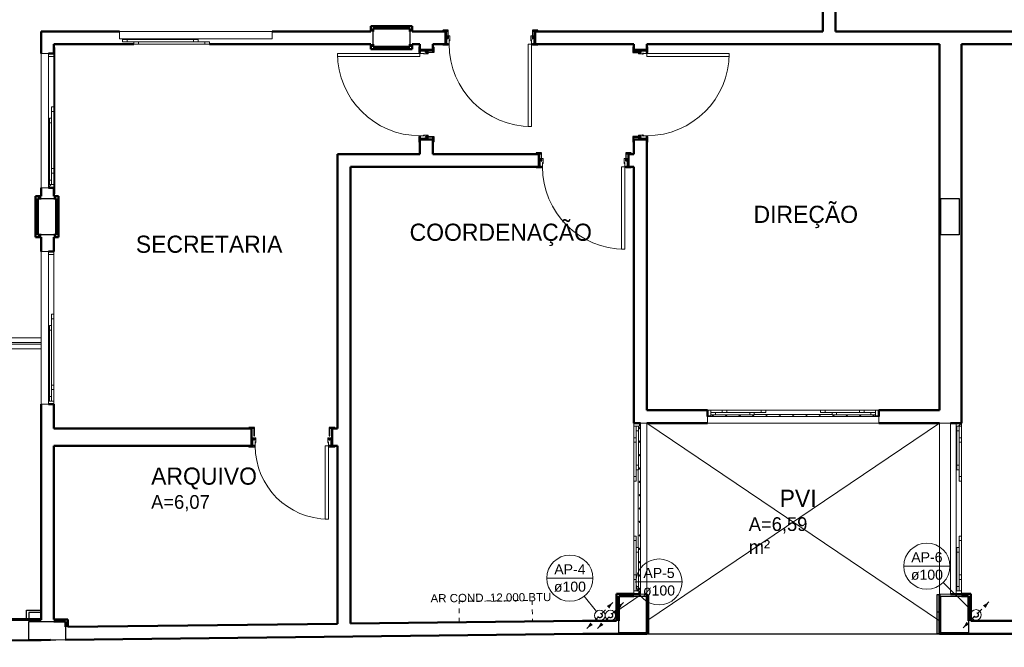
# Model space of a CAD drawing. Header units: millimetres. Extents: x 567 to 934, y -1 to 364.
# Tile 97 of 256: x 597 to 618, y 85 to 99. Entities that reach past the tile are written whole.
import ezdxf

# ---------------------------------------------------------------- set-up
doc = ezdxf.new("R2010")
doc.units = ezdxf.units.MM
doc.header["$MEASUREMENT"] = 0
for name, pattern in [('_Above Line', [0.004, 0.0024, -0.0016]), ('Dash', [0.00635, 0.003175, -0.003175]), ('JIS_02_1.2', [0.25, 0.125, -0.125]), ('NULL', [0]), ('Tracejado 2_5m', [0.004, 0.0025, -0.0015])]:
    doc.linetypes.add(name, pattern=pattern)
for name, color, linetype, lineweight in [('A-ANNO-NOTE', 7, 'Continuous', 13), ('A-AREA-IDEN', 7, 'Continuous', 9), ('A-DETL-THIN', 7, 'Continuous', 18), ('A-GENM', 7, 'Continuous', 13), ('A-GLAZ', 7, 'Continuous', 13), ('A-GLAZ-SILL', 7, 'Continuous', 13), ('A-WALL', 7, 'Continuous', 25), ('AP-Condutos', 14, 'JIS_02_1.2', 25), ('AP-Indicação coluna', 14, 'Continuous', 13), ('ARQ-ALV-REB', 7, 'Continuous', 18), ('ARQ-ESQUAD', 7, 'Continuous', 25), ('C-PROP-LINE', 7, 'Continuous', 25), ('Corrimão', 7, 'Continuous', 13), ('Q-SPCQ', 7, 'Continuous', 13), ('S-COLS', 7, 'Continuous', 13), ('Simbolos', 14, 'Continuous', 20)]:
    doc.layers.add(name, color=color, linetype=linetype, lineweight=lineweight)
doc.layers.add('A-AREA', color=7, linetype='Dash', lineweight=13, true_color=0xc0c0c0)
doc.styles.add('Arial', font='arial.ttf')
doc.styles.add('Arial_3', font='arial.ttf', dxfattribs={"height": 0.25})
doc.styles.add('Humnst777 BlkCn BT', font='txt', dxfattribs={"height": 0.15})
doc.styles.add('Humnst777 BlkCn BT_1', font='txt', dxfattribs={"height": 0.1875})

msp = doc.modelspace()

# ---------------------------------------------------------------- hatches: boundary and pattern name
at = {"layer": 'A-GLAZ'}
h = msp.add_hatch(dxfattribs=at)
h.set_pattern_fill('FP_24', color=8, scale=2, angle=90, style=0, pattern_type=2)
h.set_pattern_definition([(45, (577.2214, 84.86335), (-0.67352, 0.67352), []), (45, (577.4594, 84.86335), (2e-15, 1.34704), []), (45, (576.9814, 84.86335), (2e-15, 1.34704), [])])
h.paths.add_polyline_path([(597.351, 95.194), (597.351, 95.264), (597.231, 95.264), (597.231, 95.194), (597.301, 95.194)])
h.paths.add_polyline_path([(597.231, 98.064), (597.351, 98.064), (597.351, 98.134), (597.231, 98.134)])
h = msp.add_hatch(dxfattribs=at)
h.set_pattern_fill('FP_25', color=8, scale=2, angle=90, style=0, pattern_type=2)
h.set_pattern_definition([(45, (577.2214, 84.86335), (-0.67352, 0.67352), []), (45, (577.4594, 84.86335), (1e-15, 1.347038), []), (45, (576.9814, 84.86335), (1e-15, 1.347038), [])])
h.paths.add_polyline_path([(617.071, 86.314), (617.191, 86.314), (617.191, 86.384), (617.071, 86.384), (617.071, 86.323)])
h.paths.add_polyline_path([(617.071, 89.984), (617.191, 89.984), (617.191, 90.054), (617.071, 90.054), (617.071, 90.024)])
at = {"layer": 'AP-Condutos', "linetype": 'Continuous'}
for points in [[(609.567, 86.131), (609.437, 86.056), (609.492, 86.001)], [(609.798, 86.131), (609.668, 86.056), (609.723, 86.001)], [(617.791, 86.143), (617.661, 86.068), (617.716, 86.013)], [(609.001, 85.565), (609.131, 85.64), (609.076, 85.695)], [(609.233, 85.565), (609.363, 85.64), (609.308, 85.695)], [(617.226, 85.578), (617.355, 85.653), (617.301, 85.708)]]:
    msp.add_hatch(color=151, dxfattribs=at).paths.add_polyline_path(points)

# ---------------------------------------------------------------- linework, layer by layer
at = {"layer": 'A-AREA', "color": 8, "linetype": '_Above Line'}
msp.add_line((594.071, 91.775), (597.071, 91.775), dxfattribs=at)
at = {"layer": 'A-DETL-THIN', "color": 8}
for p, q in [((616.711, 85.73), (610.311, 90.054)), ((616.711, 90.054), (610.311, 85.73))]:
    msp.add_line(p, q, dxfattribs=at)
at = {"layer": 'A-GENM', "color": 8}
for p, q in [((614.361, 90.244), (612.661, 90.244)), ((610.121, 89.034), (610.121, 87.334))]:
    msp.add_line(p, q, dxfattribs=at)
for centre, start, end in [((611.756, 90.204), 360, 180), ((611.756, 90.204), 180, 226.188), ((611.756, 90.204), 313.812, 360), ((612.049, 90.204), 360, 180), ((612.049, 90.204), 180, 226.188), ((612.049, 90.204), 313.812, 360), ((612.341, 90.204), 360, 180), ((612.341, 90.204), 180, 226.188), ((612.341, 90.204), 313.812, 360), ((612.634, 90.204), 360, 180), ((612.634, 90.204), 180, 226.188), ((612.634, 90.204), 313.812, 360), ((612.926, 90.204), 360, 180), ((612.926, 90.204), 180, 226.188), ((612.926, 90.204), 313.812, 360), ((613.219, 90.204), 360, 180), ((613.219, 90.204), 180, 226.188), ((613.219, 90.204), 313.812, 360), ((613.511, 90.204), 360, 180), ((613.511, 90.204), 180, 226.188), ((613.511, 90.204), 313.812, 360), ((613.804, 90.204), 0, 180), ((613.804, 90.204), 180, 226.188), ((613.804, 90.204), 313.812, 360), ((614.096, 90.204), 0, 180), ((614.096, 90.204), 180, 226.188), ((614.096, 90.204), 313.812, 360), ((614.389, 90.204), 0, 180), ((614.389, 90.204), 180, 226.188), ((614.389, 90.204), 313.812, 360), ((614.681, 90.204), 0, 180), ((614.681, 90.204), 180, 226.188), ((614.681, 90.204), 313.812, 360), ((614.974, 90.204), 0, 180), ((614.974, 90.204), 180, 226.188), ((614.974, 90.204), 313.812, 360), ((615.266, 90.204), 0, 180), ((615.266, 90.204), 180, 226.188), ((615.266, 90.204), 313.812, 360), ((610.161, 89.939), 90, 270), ((610.161, 89.939), 43.812, 90), ((610.161, 89.939), 270, 316.188), ((610.161, 89.647), 90, 270), ((610.161, 89.647), 43.812, 90), ((610.161, 89.647), 270, 316.188), ((610.161, 89.354), 90, 270), ((610.161, 89.354), 43.812, 90), ((610.161, 89.354), 270, 316.188), ((610.161, 89.062), 90, 270), ((610.161, 89.062), 43.812, 90), ((610.161, 89.062), 270, 316.188), ((610.161, 88.769), 90, 270), ((610.161, 88.769), 43.812, 90), ((610.161, 88.769), 270, 316.188), ((610.161, 88.477), 90, 270), ((610.161, 88.477), 43.812, 90), ((610.161, 88.477), 270, 316.188), ((610.161, 88.184), 90, 270), ((610.161, 88.184), 43.812, 90), ((610.161, 88.184), 270, 316.188), ((610.161, 87.892), 90, 270), ((610.161, 87.892), 43.812, 90), ((610.161, 87.892), 270, 316.188), ((610.161, 87.599), 90, 270), ((610.161, 87.599), 43.812, 90), ((610.161, 87.599), 270, 316.188), ((610.161, 87.307), 90, 270), ((610.161, 87.307), 43.812, 90), ((610.161, 87.307), 270, 316.188), ((610.161, 87.014), 90, 270), ((610.161, 87.014), 43.812, 90), ((610.161, 87.014), 270, 316.188), ((610.161, 86.722), 90, 270), ((610.161, 86.722), 43.812, 90), ((610.161, 86.722), 270, 316.188), ((610.161, 86.429), 90, 270), ((610.161, 86.429), 43.812, 90), ((610.161, 86.429), 270, 316.188)]:
    msp.add_arc(centre, 0.015, start, end, dxfattribs=at)
at = {"layer": 'A-GLAZ', "color": 8}
for p, q in [((602.121, 98.614), (598.781, 98.614)), ((598.781, 98.614), (598.781, 98.454)), ((602.121, 98.454), (602.121, 98.614)), ((598.781, 98.454), (602.121, 98.454)), ((598.851, 98.384), (598.851, 98.434)), ((598.851, 98.434), (600.501, 98.434)), ((600.501, 98.384), (598.851, 98.384)), ((600.751, 98.384), (599.101, 98.384)), ((599.101, 98.384), (599.101, 98.334)), ((600.501, 98.434), (600.501, 98.384)), ((600.751, 98.334), (600.751, 98.384)), ((597.371, 98.264), (597.351, 98.264)), ((597.371, 98.064), (597.371, 98.264)), ((599.101, 98.334), (600.751, 98.334)), ((597.231, 98.134), (597.071, 98.134)), ((597.071, 98.134), (597.071, 95.194)), ((597.231, 95.194), (597.231, 98.134)), ((597.351, 98.134), (597.351, 98.064)), ((597.351, 98.064), (597.371, 98.064)), ((597.351, 96.964), (597.351, 98.064)), ((597.371, 98.064), (597.371, 95.264)), ((597.301, 96.964), (597.301, 95.514)), ((597.351, 96.964), (597.301, 96.964)), ((597.351, 95.514), (597.351, 96.964)), ((597.251, 96.714), (597.301, 96.714)), ((597.251, 95.264), (597.251, 96.714)), ((597.301, 96.714), (597.301, 95.264)), ((597.301, 95.514), (597.351, 95.514)), ((597.351, 95.264), (597.351, 95.514)), ((597.071, 95.194), (597.231, 95.194)), ((597.301, 95.264), (597.251, 95.264)), ((597.371, 95.264), (597.351, 95.264)), ((597.351, 95.264), (597.351, 95.194)), ((597.371, 95.064), (597.371, 95.264)), ((597.351, 95.064), (597.371, 95.064)), ((597.231, 93.804), (597.071, 93.804)), ((597.071, 93.804), (597.071, 90.464)), ((597.231, 90.464), (597.231, 93.804)), ((597.301, 92.434), (597.301, 90.784)), ((597.351, 92.434), (597.301, 92.434)), ((597.351, 90.784), (597.351, 92.434)), ((597.251, 92.184), (597.301, 92.184)), ((597.251, 90.534), (597.251, 92.184)), ((597.301, 92.184), (597.301, 90.534)), ((597.301, 90.784), (597.351, 90.784)), ((597.071, 90.464), (597.231, 90.464)), ((597.301, 90.534), (597.251, 90.534)), ((615.381, 90.194), (611.641, 90.194)), ((611.641, 90.194), (611.641, 90.054)), ((612.661, 90.284), (611.711, 90.284)), ((611.711, 90.284), (611.711, 90.234)), ((611.711, 90.234), (612.661, 90.234)), ((611.961, 90.334), (612.911, 90.334)), ((611.961, 90.284), (611.961, 90.334)), ((612.911, 90.284), (611.961, 90.284)), ((612.661, 90.234), (612.661, 90.284)), ((612.911, 90.334), (612.911, 90.284)), ((615.061, 90.334), (614.111, 90.334)), ((614.111, 90.334), (614.111, 90.284)), ((614.111, 90.284), (615.061, 90.284)), ((614.361, 90.284), (615.311, 90.284)), ((614.361, 90.234), (614.361, 90.284)), ((615.311, 90.234), (614.361, 90.234)), ((615.061, 90.284), (615.061, 90.334)), ((615.311, 90.284), (615.311, 90.234)), ((615.381, 90.054), (615.381, 90.194)), ((610.081, 89.984), (610.131, 89.984)), ((610.081, 89.034), (610.081, 89.984)), ((610.131, 89.984), (610.131, 89.034)), ((610.311, 90.054), (610.171, 90.054)), ((610.171, 90.054), (610.171, 86.314)), ((610.311, 86.314), (610.311, 90.054)), ((611.641, 90.054), (615.381, 90.054)), ((616.711, 90.054), (616.711, 86.314)), ((616.951, 90.054), (616.711, 90.054)), ((616.951, 86.314), (616.951, 90.054)), ((617.091, 89.984), (617.091, 89.034)), ((617.141, 89.984), (617.091, 89.984)), ((617.141, 89.034), (617.141, 89.984)), ((610.081, 89.734), (610.031, 89.734)), ((610.031, 89.734), (610.031, 88.784)), ((610.081, 88.784), (610.081, 89.734)), ((617.141, 89.734), (617.191, 89.734)), ((617.141, 88.784), (617.141, 89.734)), ((617.191, 89.734), (617.191, 88.784)), ((610.131, 89.034), (610.081, 89.034)), ((617.091, 89.034), (617.141, 89.034)), ((610.031, 88.784), (610.081, 88.784)), ((617.191, 88.784), (617.141, 88.784)), ((610.031, 87.584), (610.081, 87.584)), ((610.031, 86.634), (610.031, 87.584)), ((610.081, 87.584), (610.081, 86.634)), ((617.141, 87.584), (617.141, 86.634)), ((617.191, 87.584), (617.141, 87.584)), ((617.191, 86.634), (617.191, 87.584)), ((610.131, 87.334), (610.081, 87.334)), ((610.081, 87.334), (610.081, 86.384)), ((610.131, 86.384), (610.131, 87.334)), ((617.091, 87.334), (617.141, 87.334)), ((617.091, 86.384), (617.091, 87.334)), ((617.141, 87.334), (617.141, 86.384)), ((610.081, 86.634), (610.031, 86.634)), ((617.141, 86.634), (617.191, 86.634)), ((610.081, 86.384), (610.131, 86.384)), ((610.171, 86.314), (610.311, 86.314)), ((616.711, 86.314), (616.951, 86.314)), ((617.141, 86.384), (617.091, 86.384))]:
    msp.add_line(p, q, dxfattribs=at)
at = {"layer": 'A-GLAZ', "color": 8, "lineweight": 18}
for p, q in [((598.851, 98.384), (598.851, 98.434)), ((598.851, 98.434), (598.951, 98.434)), ((598.951, 98.384), (598.851, 98.384)), ((598.951, 98.434), (598.951, 98.384)), ((599.201, 98.384), (599.101, 98.384)), ((599.101, 98.384), (599.101, 98.334)), ((599.201, 98.334), (599.201, 98.384)), ((600.401, 98.384), (600.401, 98.434)), ((600.401, 98.434), (600.501, 98.434)), ((600.501, 98.384), (600.401, 98.384)), ((600.501, 98.434), (600.501, 98.384)), ((600.751, 98.384), (600.651, 98.384)), ((600.651, 98.384), (600.651, 98.334)), ((600.751, 98.334), (600.751, 98.384)), ((599.101, 98.334), (599.201, 98.334)), ((600.651, 98.334), (600.751, 98.334)), ((597.231, 98.064), (597.351, 98.064)), ((597.351, 98.064), (597.351, 98.134)), ((597.301, 96.964), (597.301, 96.864)), ((597.351, 96.964), (597.301, 96.964)), ((597.301, 96.864), (597.351, 96.864)), ((597.351, 96.864), (597.351, 96.964)), ((597.251, 96.714), (597.301, 96.714)), ((597.251, 96.614), (597.251, 96.714)), ((597.301, 96.714), (597.301, 96.614)), ((597.301, 96.614), (597.251, 96.614)), ((597.301, 95.614), (597.301, 95.514)), ((597.351, 95.614), (597.301, 95.614)), ((597.351, 95.514), (597.351, 95.614)), ((597.251, 95.364), (597.301, 95.364)), ((597.251, 95.264), (597.251, 95.364)), ((597.301, 95.514), (597.351, 95.514)), ((597.301, 95.364), (597.301, 95.264)), ((597.251, 95.264), (597.231, 95.264)), ((597.301, 95.264), (597.251, 95.264)), ((597.351, 95.264), (597.301, 95.264)), ((597.351, 95.194), (597.351, 95.264)), ((597.231, 93.734), (597.351, 93.734)), ((597.351, 93.734), (597.351, 93.804)), ((597.301, 92.434), (597.301, 92.334)), ((597.351, 92.434), (597.301, 92.434)), ((597.351, 92.334), (597.351, 92.434)), ((597.251, 92.184), (597.301, 92.184)), ((597.251, 92.084), (597.251, 92.184)), ((597.301, 92.334), (597.351, 92.334)), ((597.301, 92.184), (597.301, 92.084)), ((597.301, 92.084), (597.251, 92.084)), ((597.301, 90.884), (597.301, 90.784)), ((597.351, 90.884), (597.301, 90.884)), ((597.351, 90.784), (597.351, 90.884)), ((597.251, 90.634), (597.301, 90.634)), ((597.251, 90.534), (597.251, 90.634)), ((597.301, 90.784), (597.351, 90.784)), ((597.301, 90.634), (597.301, 90.534)), ((597.251, 90.534), (597.231, 90.534)), ((597.301, 90.534), (597.251, 90.534)), ((597.351, 90.534), (597.301, 90.534)), ((597.351, 90.464), (597.351, 90.534)), ((611.711, 90.334), (611.641, 90.334)), ((611.641, 90.214), (611.711, 90.214)), ((611.711, 90.284), (611.711, 90.334)), ((611.811, 90.284), (611.711, 90.284)), ((611.711, 90.284), (611.711, 90.234)), ((611.711, 90.234), (611.811, 90.234)), ((611.711, 90.214), (611.711, 90.234)), ((611.811, 90.234), (611.811, 90.284)), ((611.961, 90.334), (612.061, 90.334)), ((611.961, 90.284), (611.961, 90.334)), ((612.061, 90.284), (611.961, 90.284)), ((612.061, 90.334), (612.061, 90.284)), ((612.661, 90.284), (612.561, 90.284)), ((612.561, 90.284), (612.561, 90.234)), ((612.561, 90.234), (612.661, 90.234)), ((612.661, 90.234), (612.661, 90.284)), ((612.811, 90.334), (612.911, 90.334)), ((612.811, 90.284), (612.811, 90.334)), ((612.911, 90.284), (612.811, 90.284)), ((612.911, 90.334), (612.911, 90.284)), ((614.211, 90.334), (614.111, 90.334)), ((614.111, 90.334), (614.111, 90.284)), ((614.111, 90.284), (614.211, 90.284)), ((614.211, 90.284), (614.211, 90.334)), ((614.361, 90.284), (614.461, 90.284)), ((614.361, 90.234), (614.361, 90.284)), ((614.461, 90.234), (614.361, 90.234)), ((614.461, 90.284), (614.461, 90.234)), ((615.061, 90.334), (614.961, 90.334)), ((614.961, 90.334), (614.961, 90.284)), ((614.961, 90.284), (615.061, 90.284)), ((615.061, 90.284), (615.061, 90.334)), ((615.211, 90.284), (615.311, 90.284)), ((615.211, 90.234), (615.211, 90.284)), ((615.311, 90.234), (615.211, 90.234)), ((615.381, 90.334), (615.311, 90.334)), ((615.311, 90.334), (615.311, 90.284)), ((615.311, 90.284), (615.311, 90.234)), ((615.311, 90.234), (615.311, 90.214)), ((615.311, 90.214), (615.381, 90.214)), ((610.031, 90.054), (610.031, 89.984)), ((610.031, 89.984), (610.081, 89.984)), ((610.081, 89.984), (610.131, 89.984)), ((610.081, 89.884), (610.081, 89.984)), ((610.131, 89.984), (610.131, 89.884)), ((610.131, 89.984), (610.151, 89.984)), ((610.151, 89.984), (610.151, 90.054)), ((617.071, 90.054), (617.071, 89.984)), ((617.071, 89.984), (617.091, 89.984)), ((617.091, 89.984), (617.091, 89.884)), ((617.141, 89.984), (617.091, 89.984)), ((617.141, 89.884), (617.141, 89.984)), ((617.141, 89.984), (617.191, 89.984)), ((617.191, 89.984), (617.191, 90.054)), ((610.131, 89.884), (610.081, 89.884)), ((617.091, 89.884), (617.141, 89.884)), ((610.081, 89.734), (610.031, 89.734)), ((610.031, 89.734), (610.031, 89.634)), ((610.031, 89.634), (610.081, 89.634)), ((610.081, 89.634), (610.081, 89.734)), ((617.141, 89.734), (617.191, 89.734)), ((617.141, 89.634), (617.141, 89.734)), ((617.191, 89.634), (617.141, 89.634)), ((617.191, 89.734), (617.191, 89.634)), ((610.081, 89.134), (610.131, 89.134)), ((610.081, 89.034), (610.081, 89.134)), ((610.131, 89.134), (610.131, 89.034)), ((617.091, 89.134), (617.091, 89.034)), ((617.141, 89.134), (617.091, 89.134)), ((617.141, 89.034), (617.141, 89.134)), ((610.131, 89.034), (610.081, 89.034)), ((617.091, 89.034), (617.141, 89.034)), ((610.081, 88.884), (610.031, 88.884)), ((610.031, 88.884), (610.031, 88.784)), ((610.031, 88.784), (610.081, 88.784)), ((610.081, 88.784), (610.081, 88.884)), ((617.141, 88.884), (617.191, 88.884)), ((617.141, 88.784), (617.141, 88.884)), ((617.191, 88.784), (617.141, 88.784)), ((617.191, 88.884), (617.191, 88.784)), ((610.031, 87.584), (610.081, 87.584)), ((610.031, 87.484), (610.031, 87.584)), ((610.081, 87.484), (610.031, 87.484)), ((610.081, 87.584), (610.081, 87.484)), ((617.141, 87.584), (617.141, 87.484)), ((617.191, 87.584), (617.141, 87.584)), ((617.141, 87.484), (617.191, 87.484)), ((617.191, 87.484), (617.191, 87.584)), ((610.131, 87.334), (610.081, 87.334)), ((610.081, 87.334), (610.081, 87.234)), ((610.081, 87.234), (610.131, 87.234)), ((610.131, 87.234), (610.131, 87.334)), ((617.091, 87.334), (617.141, 87.334)), ((617.091, 87.234), (617.091, 87.334)), ((617.141, 87.234), (617.091, 87.234)), ((617.141, 87.334), (617.141, 87.234)), ((610.031, 86.734), (610.081, 86.734)), ((610.031, 86.634), (610.031, 86.734)), ((610.081, 86.634), (610.031, 86.634)), ((610.081, 86.734), (610.081, 86.634)), ((617.141, 86.734), (617.141, 86.634)), ((617.191, 86.734), (617.141, 86.734)), ((617.141, 86.634), (617.191, 86.634)), ((617.191, 86.634), (617.191, 86.734)), ((610.081, 86.384), (610.031, 86.384)), ((610.031, 86.384), (610.031, 86.323)), ((610.131, 86.484), (610.081, 86.484)), ((610.081, 86.484), (610.081, 86.384)), ((610.081, 86.384), (610.131, 86.384)), ((610.131, 86.384), (610.131, 86.484)), ((610.151, 86.384), (610.131, 86.384)), ((610.151, 86.314), (610.151, 86.384)), ((617.071, 86.384), (617.071, 86.314)), ((617.091, 86.384), (617.071, 86.384)), ((617.091, 86.484), (617.141, 86.484)), ((617.091, 86.384), (617.091, 86.484)), ((617.141, 86.384), (617.091, 86.384)), ((617.141, 86.484), (617.141, 86.384)), ((617.191, 86.384), (617.141, 86.384)), ((617.191, 86.323), (617.191, 86.384))]:
    msp.add_line(p, q, dxfattribs=at)
at = {"layer": 'A-GLAZ-SILL', "color": 8}
for p, q in [((597.351, 98.064), (597.351, 96.964)), ((597.351, 95.514), (597.351, 95.264)), ((597.351, 93.734), (597.351, 92.434)), ((597.351, 90.784), (597.351, 90.534)), ((611.711, 90.334), (611.961, 90.334)), ((612.911, 90.334), (614.111, 90.334)), ((615.061, 90.334), (615.311, 90.334)), ((610.031, 89.734), (610.031, 89.984)), ((617.071, 86.384), (617.071, 89.984)), ((617.191, 89.984), (617.191, 89.734)), ((610.031, 87.584), (610.031, 88.784)), ((617.191, 88.784), (617.191, 87.584)), ((610.031, 86.384), (610.031, 86.634)), ((617.191, 86.634), (617.191, 86.384))]:
    msp.add_line(p, q, dxfattribs=at)
at = {"layer": 'A-WALL', "color": 8, "lineweight": 50}
for p, q in [((614.159, 99.144), (614.159, 98.614)), ((614.439, 98.614), (614.439, 99.144)), ((597.071, 98.614), (597.071, 98.134)), ((598.781, 98.614), (597.071, 98.614)), ((604.28, 98.614), (602.121, 98.614)), ((604.28, 98.725), (604.28, 98.614)), ((605.18, 98.725), (604.28, 98.725)), ((604.33, 98.614), (604.33, 98.675)), ((604.33, 98.675), (605.13, 98.675)), ((605.13, 98.675), (605.13, 98.614)), ((605.18, 98.614), (605.18, 98.725)), ((605.852, 98.614), (605.18, 98.614)), ((605.911, 98.614), (605.854, 98.614)), ((605.911, 98.334), (605.911, 98.614)), ((607.928, 98.614), (607.871, 98.614)), ((607.871, 98.614), (607.871, 98.334)), ((614.159, 98.614), (607.93, 98.614)), ((627.411, 98.614), (614.439, 98.614)), ((597.351, 98.134), (597.351, 98.334)), ((597.351, 98.334), (599.101, 98.334)), ((600.751, 98.334), (604.28, 98.334)), ((604.28, 98.334), (604.28, 98.223)), ((604.28, 98.223), (605.18, 98.223)), ((604.33, 98.273), (604.33, 98.334)), ((605.13, 98.273), (604.33, 98.273)), ((605.13, 98.334), (605.13, 98.273)), ((605.18, 98.334), (605.351, 98.334)), ((605.18, 98.223), (605.18, 98.334)), ((605.351, 98.334), (605.351, 98.273)), ((605.351, 98.271), (605.351, 98.214)), ((605.351, 98.214), (605.631, 98.214)), ((605.631, 98.334), (605.852, 98.334)), ((605.631, 98.273), (605.631, 98.334)), ((605.631, 98.214), (605.631, 98.271)), ((605.854, 98.334), (605.911, 98.334)), ((607.871, 98.334), (607.928, 98.334)), ((607.93, 98.334), (610.031, 98.334)), ((610.031, 98.334), (610.031, 98.273)), ((610.031, 98.271), (610.031, 98.214)), ((610.031, 98.214), (610.311, 98.214)), ((610.311, 98.334), (616.711, 98.334)), ((610.311, 98.273), (610.311, 98.334)), ((610.311, 98.214), (610.311, 98.271)), ((616.711, 98.334), (616.711, 90.334)), ((617.191, 90.054), (617.191, 98.334)), ((617.191, 98.334), (627.411, 98.334)), ((597.231, 98.134), (597.351, 98.134)), ((605.631, 96.254), (605.351, 96.254)), ((605.351, 96.254), (605.351, 96.197)), ((605.631, 96.197), (605.631, 96.254)), ((610.031, 96.254), (610.031, 96.197)), ((610.311, 96.254), (610.031, 96.254)), ((610.311, 96.197), (610.311, 96.254)), ((605.351, 96.195), (605.351, 95.934)), ((605.631, 95.934), (605.631, 96.195)), ((610.031, 96.195), (610.031, 95.934)), ((610.311, 90.334), (610.311, 96.195)), ((605.351, 95.934), (603.551, 95.934)), ((603.551, 95.934), (603.551, 89.934)), ((607.892, 95.934), (605.631, 95.934)), ((607.951, 95.934), (607.894, 95.934)), ((607.951, 95.654), (607.951, 95.934)), ((609.968, 95.934), (609.911, 95.934)), ((609.911, 95.934), (609.911, 95.654)), ((610.031, 95.934), (609.97, 95.934)), ((603.831, 95.654), (607.892, 95.654)), ((603.831, 85.67), (603.831, 95.654)), ((607.894, 95.654), (607.951, 95.654)), ((609.911, 95.654), (609.968, 95.654)), ((609.97, 95.654), (610.031, 95.654)), ((610.031, 95.654), (610.031, 90.054)), ((597.071, 95.194), (597.071, 95.014)), ((597.351, 95.194), (597.231, 95.194)), ((597.351, 95.014), (597.351, 95.194)), ((596.948, 95.014), (596.948, 94.114)), ((597.071, 95.014), (596.948, 95.014)), ((596.998, 94.164), (596.998, 94.964)), ((596.998, 94.964), (597.071, 94.964)), ((597.448, 95.014), (597.351, 95.014)), ((597.351, 94.964), (597.398, 94.964)), ((597.398, 94.964), (597.398, 94.164)), ((597.448, 94.114), (597.448, 95.014)), ((596.948, 94.114), (597.071, 94.114)), ((597.071, 94.164), (596.998, 94.164)), ((597.071, 94.164), (597.071, 94.164)), ((597.071, 94.114), (597.071, 93.804)), ((597.351, 94.164), (597.351, 94.164)), ((597.398, 94.164), (597.351, 94.164)), ((597.351, 93.804), (597.351, 94.114)), ((597.351, 94.114), (597.448, 94.114)), ((597.231, 93.804), (597.351, 93.804)), ((597.071, 90.464), (597.071, 85.755)), ((597.351, 90.464), (597.231, 90.464)), ((597.351, 89.934), (597.351, 90.464)), ((611.641, 90.334), (610.311, 90.334)), ((611.641, 90.194), (611.641, 90.334)), ((616.711, 90.334), (615.381, 90.334)), ((615.381, 90.334), (615.381, 90.194)), ((610.031, 90.054), (610.171, 90.054)), ((610.311, 90.054), (611.641, 90.054)), ((615.381, 90.054), (616.711, 90.054)), ((616.951, 90.054), (617.191, 90.054)), ((601.612, 89.934), (597.351, 89.934)), ((601.671, 89.934), (601.614, 89.934)), ((601.671, 89.554), (601.671, 89.934)), ((603.488, 89.934), (603.431, 89.934)), ((603.431, 89.934), (603.431, 89.554)), ((603.551, 89.934), (603.49, 89.934)), ((597.351, 89.554), (601.612, 89.554)), ((597.351, 85.763), (597.351, 89.554)), ((601.614, 89.554), (601.671, 89.554)), ((603.431, 89.554), (603.488, 89.554)), ((603.49, 89.554), (603.551, 89.554)), ((603.551, 89.554), (603.551, 85.667)), ((609.652, 86.321), (609.652, 85.73)), ((610.031, 86.321), (609.652, 86.321)), ((610.031, 86.314), (610.031, 86.321)), ((610.171, 86.314), (610.031, 86.314)), ((610.311, 85.45), (610.311, 86.314)), ((616.711, 86.314), (616.711, 85.45)), ((617.191, 86.314), (616.951, 86.314)), ((617.392, 86.321), (617.191, 86.321)), ((617.191, 86.321), (617.191, 86.314)), ((617.392, 85.73), (617.392, 86.321)), ((609.702, 85.73), (609.702, 86.271)), ((609.702, 86.271), (610.031, 86.271)), ((617.191, 86.271), (617.342, 86.271)), ((617.342, 86.271), (617.342, 85.73)), ((597.071, 85.755), (577.21, 85.755)), ((597.654, 85.763), (597.351, 85.763)), ((597.351, 85.713), (597.604, 85.713)), ((597.604, 85.713), (597.604, 85.597)), ((597.654, 85.597), (597.654, 85.763)), ((603.551, 85.667), (597.654, 85.597)), ((608.909, 85.73), (603.831, 85.67)), ((609.652, 85.73), (608.909, 85.73)), ((629.192, 85.73), (617.392, 85.73)), ((597.604, 85.317), (608.91, 85.45)), ((608.91, 85.45), (610.311, 85.45)), ((616.711, 85.45), (639.732, 85.45)), ((597.071, 85.311), (583.661, 85.152)), ((597.071, 85.311), (597.274, 85.313))]:
    msp.add_line(p, q, dxfattribs=at)
at = {"layer": 'A-WALL', "color": 8}
for p, q in [((604.33, 98.334), (604.33, 98.614)), ((605.13, 98.614), (605.13, 98.334)), ((597.071, 94.964), (597.351, 94.964)), ((616.742, 94.165), (616.742, 94.965)), ((616.742, 94.965), (617.142, 94.965)), ((617.142, 94.965), (617.142, 94.165)), ((597.351, 94.164), (597.071, 94.164)), ((617.142, 94.165), (616.742, 94.165)), ((610.031, 86.271), (610.302, 86.271)), ((610.302, 86.271), (610.302, 85.471)), ((610.311, 86.301), (610.352, 86.301)), ((610.352, 85.45), (610.352, 86.301)), ((616.652, 86.301), (616.652, 85.45)), ((616.711, 86.301), (616.652, 86.301)), ((616.742, 85.471), (616.742, 86.271)), ((616.742, 86.271), (617.191, 86.271)), ((596.754, 85.787), (596.754, 85.963)), ((596.754, 85.963), (597.071, 85.963)), ((596.804, 85.913), (596.804, 85.788)), ((597.071, 85.913), (596.804, 85.913)), ((610.311, 85.93), (610.352, 85.93)), ((616.652, 85.93), (616.702, 85.93)), ((594.066, 85.755), (597.071, 85.791)), ((596.804, 85.313), (596.804, 85.713)), ((596.804, 85.713), (597.351, 85.713)), ((609.702, 85.471), (609.702, 85.73)), ((617.342, 85.73), (617.342, 85.471)), ((597.604, 85.597), (597.604, 85.317)), ((610.302, 85.471), (609.702, 85.471)), ((610.352, 85.45), (610.311, 85.45)), ((616.711, 85.45), (616.652, 85.45)), ((617.342, 85.471), (616.742, 85.471)), ((597.274, 85.313), (596.804, 85.313))]:
    msp.add_line(p, q, dxfattribs=at)
at = {"layer": 'AP-Condutos'}
for points in [[(609.32, 85.883), (609.567, 86.131)], [(609.551, 85.883), (609.798, 86.131)], [(617.544, 85.896), (617.791, 86.143)], [(609.249, 85.813), (609.001, 85.565)], [(609.48, 85.813), (609.233, 85.565)], [(617.473, 85.825), (617.226, 85.578)]]:
    msp.add_lwpolyline(points, dxfattribs=at)
for centre in [(609.284, 85.848), (609.284, 85.848), (609.515, 85.848), (609.515, 85.848), (617.508, 85.86), (617.508, 85.86)]:
    msp.add_circle(centre, 0.05, dxfattribs=at)
at = {"layer": 'AP-Indicação coluna'}
for p, q in [((615.93, 86.925), (616.938, 86.925)), ((608.126, 86.664), (609.134, 86.664)), ((610.074, 86.581), (611.083, 86.581)), ((616.792, 86.57), (617.426, 85.942)), ((608.945, 86.271), (609.212, 85.938)), ((610.163, 86.295), (609.61, 85.914))]:
    msp.add_line(p, q, dxfattribs=at)
for centre in [(616.434, 86.925), (616.434, 86.925), (608.63, 86.664), (608.63, 86.664), (610.578, 86.581), (610.578, 86.581)]:
    msp.add_circle(centre, 0.504, dxfattribs=at)
at = {"layer": 'ARQ-ALV-REB', "color": 8}
for p, q in [((605.911, 98.614), (605.931, 98.614)), ((605.931, 98.614), (605.931, 98.334)), ((607.851, 98.334), (607.851, 98.614)), ((607.851, 98.614), (607.871, 98.614)), ((605.931, 98.334), (605.911, 98.334)), ((607.871, 98.334), (607.851, 98.334)), ((594.071, 91.775), (597.071, 91.775))]:
    msp.add_line(p, q, dxfattribs=at)
at = {"layer": 'ARQ-ESQUAD', "color": 8}
for p, q in [((605.852, 98.634), (605.852, 98.614)), ((605.852, 98.614), (605.854, 98.614)), ((605.854, 98.614), (605.863, 98.62)), ((605.972, 98.638), (605.856, 98.638)), ((605.863, 98.62), (605.961, 98.62)), ((605.961, 98.62), (605.961, 98.454)), ((605.972, 98.454), (605.972, 98.638)), ((607.926, 98.638), (607.81, 98.638)), ((607.81, 98.638), (607.81, 98.454)), ((607.822, 98.454), (607.822, 98.62)), ((607.822, 98.62), (607.919, 98.62)), ((607.919, 98.62), (607.928, 98.614)), ((607.928, 98.614), (607.93, 98.614)), ((607.93, 98.614), (607.93, 98.634)), ((605.96, 98.462), (605.96, 98.514)), ((605.972, 98.462), (605.96, 98.462)), ((605.961, 98.454), (605.972, 98.454)), ((605.972, 98.514), (605.972, 98.462)), ((605.995, 98.419), (605.991, 98.419)), ((605.991, 98.419), (605.991, 98.412)), ((605.991, 98.419), (606.004, 98.419)), ((606, 98.427), (605.995, 98.427)), ((605.995, 98.427), (605.995, 98.419)), ((606, 98.419), (606, 98.427)), ((606.004, 98.419), (606, 98.419)), ((606.004, 98.412), (606.004, 98.419)), ((607.782, 98.419), (607.778, 98.419)), ((607.778, 98.419), (607.778, 98.412)), ((607.778, 98.419), (607.791, 98.419)), ((607.787, 98.427), (607.782, 98.427)), ((607.782, 98.427), (607.782, 98.419)), ((607.787, 98.419), (607.787, 98.427)), ((607.791, 98.419), (607.787, 98.419)), ((607.791, 98.412), (607.791, 98.419)), ((607.81, 98.462), (607.81, 98.514)), ((607.822, 98.462), (607.81, 98.462)), ((607.81, 98.454), (607.822, 98.454)), ((607.822, 98.514), (607.822, 98.462)), ((605.471, 98.165), (605.637, 98.165)), ((605.471, 98.153), (605.471, 98.165)), ((605.655, 98.153), (605.471, 98.153)), ((605.479, 98.165), (605.479, 98.153)), ((605.531, 98.165), (605.479, 98.165)), ((605.479, 98.153), (605.531, 98.153)), ((605.631, 98.271), (605.631, 98.273)), ((605.631, 98.273), (605.651, 98.273)), ((605.637, 98.262), (605.631, 98.271)), ((605.637, 98.165), (605.637, 98.262)), ((605.655, 98.269), (605.655, 98.153)), ((610.007, 98.269), (610.007, 98.153)), ((610.007, 98.153), (610.191, 98.153)), ((610.031, 98.273), (610.011, 98.273)), ((610.025, 98.262), (610.031, 98.271)), ((610.025, 98.165), (610.025, 98.262)), ((610.191, 98.165), (610.025, 98.165)), ((610.031, 98.271), (610.031, 98.273)), ((610.131, 98.165), (610.183, 98.165)), ((610.183, 98.153), (610.131, 98.153)), ((610.183, 98.165), (610.183, 98.153)), ((610.191, 98.153), (610.191, 98.165)), ((605.429, 98.134), (605.436, 98.134)), ((605.436, 98.121), (605.429, 98.121)), ((605.436, 98.134), (605.436, 98.13)), ((605.436, 98.121), (605.436, 98.134)), ((605.436, 98.13), (605.444, 98.13)), ((605.444, 98.125), (605.436, 98.125)), ((605.436, 98.125), (605.436, 98.121)), ((605.444, 98.13), (605.444, 98.125)), ((610.226, 98.13), (610.218, 98.13)), ((610.218, 98.13), (610.218, 98.125)), ((610.218, 98.125), (610.226, 98.125)), ((610.233, 98.134), (610.226, 98.134)), ((610.226, 98.134), (610.226, 98.13)), ((610.226, 98.121), (610.226, 98.134)), ((610.226, 98.125), (610.226, 98.121)), ((610.226, 98.121), (610.233, 98.121)), ((605.429, 96.347), (605.436, 96.347)), ((605.436, 96.334), (605.429, 96.334)), ((605.436, 96.347), (605.436, 96.343)), ((605.436, 96.334), (605.436, 96.347)), ((605.436, 96.343), (605.444, 96.343)), ((605.436, 96.338), (605.436, 96.334)), ((605.444, 96.338), (605.436, 96.338)), ((605.444, 96.343), (605.444, 96.338)), ((605.471, 96.315), (605.655, 96.315)), ((605.471, 96.304), (605.471, 96.315)), ((605.637, 96.304), (605.471, 96.304)), ((605.479, 96.315), (605.479, 96.303)), ((605.531, 96.315), (605.479, 96.315)), ((605.479, 96.303), (605.531, 96.303)), ((605.637, 96.206), (605.637, 96.304)), ((605.655, 96.315), (605.655, 96.199)), ((610.191, 96.315), (610.007, 96.315)), ((610.007, 96.315), (610.007, 96.199)), ((610.025, 96.206), (610.025, 96.304)), ((610.025, 96.304), (610.191, 96.304)), ((610.131, 96.315), (610.183, 96.315)), ((610.183, 96.303), (610.131, 96.303)), ((610.183, 96.315), (610.183, 96.303)), ((610.191, 96.304), (610.191, 96.315)), ((610.226, 96.343), (610.218, 96.343)), ((610.218, 96.343), (610.218, 96.338)), ((610.218, 96.338), (610.226, 96.338)), ((610.233, 96.347), (610.226, 96.347)), ((610.226, 96.347), (610.226, 96.343)), ((610.226, 96.334), (610.226, 96.347)), ((610.226, 96.338), (610.226, 96.334)), ((610.226, 96.334), (610.233, 96.334)), ((605.631, 96.197), (605.637, 96.206)), ((605.631, 96.195), (605.631, 96.197)), ((605.651, 96.195), (605.631, 96.195)), ((610.011, 96.195), (610.031, 96.195)), ((610.031, 96.197), (610.025, 96.206)), ((610.031, 96.195), (610.031, 96.197)), ((607.892, 95.954), (607.892, 95.934)), ((607.892, 95.934), (607.894, 95.934)), ((607.894, 95.934), (607.903, 95.94)), ((608.012, 95.958), (607.896, 95.958)), ((607.903, 95.94), (608.001, 95.94)), ((608, 95.782), (608, 95.834)), ((608.012, 95.782), (608, 95.782)), ((608.001, 95.94), (608.001, 95.774)), ((608.012, 95.774), (608.012, 95.958)), ((608.012, 95.834), (608.012, 95.782)), ((609.966, 95.958), (609.85, 95.958)), ((609.85, 95.958), (609.85, 95.774)), ((609.85, 95.782), (609.85, 95.834)), ((609.862, 95.782), (609.85, 95.782)), ((609.862, 95.774), (609.862, 95.94)), ((609.862, 95.94), (609.959, 95.94)), ((609.862, 95.834), (609.862, 95.782)), ((609.959, 95.94), (609.968, 95.934)), ((609.968, 95.934), (609.97, 95.934)), ((609.97, 95.934), (609.97, 95.954)), ((608.001, 95.774), (608.012, 95.774)), ((608.035, 95.739), (608.031, 95.739)), ((608.031, 95.739), (608.031, 95.732)), ((608.031, 95.739), (608.044, 95.739)), ((608.04, 95.747), (608.035, 95.747)), ((608.035, 95.747), (608.035, 95.739)), ((608.04, 95.739), (608.04, 95.747)), ((608.044, 95.739), (608.04, 95.739)), ((608.044, 95.732), (608.044, 95.739)), ((609.822, 95.739), (609.818, 95.739)), ((609.818, 95.739), (609.818, 95.732)), ((609.818, 95.739), (609.831, 95.739)), ((609.827, 95.747), (609.822, 95.747)), ((609.822, 95.747), (609.822, 95.739)), ((609.827, 95.739), (609.827, 95.747)), ((609.831, 95.739), (609.827, 95.739)), ((609.831, 95.732), (609.831, 95.739)), ((609.85, 95.774), (609.862, 95.774)), ((601.612, 89.954), (601.612, 89.934)), ((601.612, 89.934), (601.614, 89.934)), ((601.614, 89.934), (601.623, 89.94)), ((601.732, 89.958), (601.616, 89.958)), ((601.623, 89.94), (601.721, 89.94)), ((601.721, 89.94), (601.721, 89.774)), ((601.721, 89.774), (601.732, 89.774)), ((601.732, 89.774), (601.732, 89.958)), ((603.486, 89.958), (603.37, 89.958)), ((603.37, 89.958), (603.37, 89.774)), ((603.37, 89.774), (603.382, 89.774)), ((603.382, 89.774), (603.382, 89.94)), ((603.382, 89.94), (603.479, 89.94)), ((603.479, 89.94), (603.488, 89.934)), ((603.488, 89.934), (603.49, 89.934)), ((603.49, 89.934), (603.49, 89.954)), ((601.72, 89.682), (601.72, 89.734)), ((601.732, 89.682), (601.72, 89.682)), ((601.732, 89.734), (601.732, 89.682)), ((601.755, 89.639), (601.751, 89.639)), ((601.751, 89.639), (601.751, 89.632)), ((601.751, 89.639), (601.764, 89.639)), ((601.76, 89.647), (601.755, 89.647)), ((601.755, 89.647), (601.755, 89.639)), ((601.76, 89.639), (601.76, 89.647)), ((601.764, 89.639), (601.76, 89.639)), ((601.764, 89.632), (601.764, 89.639)), ((603.342, 89.639), (603.338, 89.639)), ((603.338, 89.639), (603.338, 89.632)), ((603.338, 89.639), (603.351, 89.639)), ((603.347, 89.647), (603.342, 89.647)), ((603.342, 89.647), (603.342, 89.639)), ((603.347, 89.639), (603.347, 89.647)), ((603.351, 89.639), (603.347, 89.639)), ((603.351, 89.632), (603.351, 89.639)), ((603.37, 89.682), (603.37, 89.734)), ((603.382, 89.682), (603.37, 89.682)), ((603.382, 89.734), (603.382, 89.682))]:
    msp.add_line(p, q, dxfattribs=at)
at = {"layer": 'ARQ-ESQUAD', "color": 8, "lineweight": 13}
for p, q in [((605.96, 98.514), (605.94, 98.514)), ((605.94, 98.514), (605.94, 98.334)), ((606.004, 98.514), (605.972, 98.514)), ((605.991, 98.334), (605.991, 98.419)), ((606.004, 98.419), (606.004, 98.514)), ((607.81, 98.514), (607.778, 98.514)), ((607.778, 98.514), (607.778, 98.419)), ((607.791, 98.419), (607.791, 98.334)), ((607.842, 98.514), (607.822, 98.514)), ((607.842, 98.334), (607.842, 98.514)), ((605.327, 98.153), (605.327, 98.269)), ((605.351, 98.153), (605.327, 98.153)), ((605.331, 98.273), (605.351, 98.273)), ((605.351, 98.271), (605.344, 98.262)), ((605.344, 98.262), (605.344, 98.171)), ((605.344, 98.171), (605.351, 98.171)), ((605.367, 98.171), (605.344, 98.171)), ((605.351, 98.273), (605.351, 98.271)), ((605.351, 98.185), (605.531, 98.185)), ((605.351, 98.171), (605.351, 98.185)), ((605.351, 98.134), (605.351, 98.153)), ((605.367, 98.153), (605.351, 98.153)), ((605.367, 98.153), (605.367, 98.171)), ((605.531, 98.185), (605.531, 98.165)), ((605.531, 98.153), (605.531, 98.121)), ((605.854, 98.334), (605.852, 98.334)), ((605.852, 98.334), (605.852, 98.314)), ((605.863, 98.327), (605.854, 98.334)), ((605.856, 98.31), (605.972, 98.31)), ((605.954, 98.327), (605.863, 98.327)), ((605.94, 98.334), (605.954, 98.334)), ((605.972, 98.35), (605.954, 98.35)), ((605.954, 98.35), (605.954, 98.327)), ((605.954, 98.334), (605.954, 98.327)), ((605.972, 98.35), (605.972, 98.334)), ((605.972, 98.31), (605.972, 98.334)), ((605.972, 98.334), (605.991, 98.334)), ((607.721, 98.334), (607.721, 96.534)), ((607.791, 98.334), (607.721, 98.334)), ((607.791, 96.534), (607.791, 98.334)), ((607.791, 98.334), (607.81, 98.334)), ((607.81, 98.35), (607.828, 98.35)), ((607.81, 98.35), (607.81, 98.334)), ((607.81, 98.334), (607.81, 98.31)), ((607.81, 98.31), (607.926, 98.31)), ((607.828, 98.35), (607.828, 98.327)), ((607.828, 98.327), (607.828, 98.334)), ((607.828, 98.334), (607.842, 98.334)), ((607.919, 98.327), (607.828, 98.327)), ((607.928, 98.334), (607.919, 98.327)), ((607.93, 98.334), (607.928, 98.334)), ((607.93, 98.314), (607.93, 98.334)), ((610.311, 98.185), (610.131, 98.185)), ((610.131, 98.185), (610.131, 98.165)), ((610.131, 98.153), (610.131, 98.121)), ((610.295, 98.153), (610.295, 98.171)), ((610.295, 98.171), (610.318, 98.171)), ((610.295, 98.153), (610.311, 98.153)), ((610.331, 98.273), (610.311, 98.273)), ((610.311, 98.273), (610.311, 98.271)), ((610.311, 98.271), (610.318, 98.262)), ((610.311, 98.171), (610.311, 98.185)), ((610.318, 98.171), (610.311, 98.171)), ((610.311, 98.134), (610.311, 98.153)), ((610.311, 98.153), (610.335, 98.153)), ((610.318, 98.262), (610.318, 98.171)), ((610.335, 98.153), (610.335, 98.269)), ((603.551, 98.064), (603.551, 98.134)), ((603.551, 98.134), (605.351, 98.134)), ((605.351, 98.064), (603.551, 98.064)), ((605.351, 98.134), (605.351, 98.064)), ((605.436, 98.134), (605.351, 98.134)), ((605.531, 98.121), (605.436, 98.121)), ((610.131, 98.121), (610.226, 98.121)), ((610.226, 98.134), (610.311, 98.134)), ((612.111, 98.134), (610.311, 98.134)), ((610.311, 98.134), (610.311, 98.064)), ((610.311, 98.064), (612.111, 98.064)), ((612.111, 98.064), (612.111, 98.134)), ((607.721, 96.534), (607.791, 96.534)), ((605.327, 96.315), (605.351, 96.315)), ((605.327, 96.199), (605.327, 96.315)), ((605.344, 96.297), (605.344, 96.206)), ((605.351, 96.297), (605.344, 96.297)), ((605.367, 96.297), (605.344, 96.297)), ((605.351, 96.334), (605.436, 96.334)), ((605.351, 96.315), (605.351, 96.334)), ((605.367, 96.315), (605.351, 96.315)), ((605.351, 96.283), (605.351, 96.297)), ((605.531, 96.283), (605.351, 96.283)), ((605.367, 96.315), (605.367, 96.297)), ((605.436, 96.347), (605.531, 96.347)), ((605.531, 96.347), (605.531, 96.315)), ((605.531, 96.303), (605.531, 96.283)), ((610.226, 96.347), (610.131, 96.347)), ((610.131, 96.347), (610.131, 96.315)), ((610.131, 96.303), (610.131, 96.283)), ((610.131, 96.283), (610.311, 96.283)), ((610.311, 96.334), (610.226, 96.334)), ((610.295, 96.315), (610.295, 96.297)), ((610.295, 96.315), (610.311, 96.315)), ((610.295, 96.297), (610.318, 96.297)), ((610.311, 96.315), (610.311, 96.334)), ((610.335, 96.315), (610.311, 96.315)), ((610.311, 96.283), (610.311, 96.297)), ((610.311, 96.297), (610.318, 96.297)), ((610.318, 96.297), (610.318, 96.206)), ((610.335, 96.199), (610.335, 96.315)), ((605.351, 96.195), (605.331, 96.195)), ((605.344, 96.206), (605.351, 96.197)), ((605.351, 96.197), (605.351, 96.195)), ((610.318, 96.206), (610.311, 96.197)), ((610.311, 96.197), (610.311, 96.195)), ((610.311, 96.195), (610.331, 96.195)), ((608, 95.834), (607.98, 95.834)), ((607.98, 95.834), (607.98, 95.654)), ((608.044, 95.834), (608.012, 95.834)), ((608.044, 95.739), (608.044, 95.834)), ((609.85, 95.834), (609.818, 95.834)), ((609.818, 95.834), (609.818, 95.739)), ((609.882, 95.834), (609.862, 95.834)), ((609.882, 95.654), (609.882, 95.834)), ((607.894, 95.654), (607.892, 95.654)), ((607.892, 95.654), (607.892, 95.634)), ((607.903, 95.647), (607.894, 95.654)), ((607.896, 95.63), (608.012, 95.63)), ((607.994, 95.647), (607.903, 95.647)), ((607.98, 95.654), (607.994, 95.654)), ((608.012, 95.67), (607.994, 95.67)), ((607.994, 95.67), (607.994, 95.647)), ((607.994, 95.654), (607.994, 95.647)), ((608.012, 95.67), (608.012, 95.654)), ((608.012, 95.63), (608.012, 95.654)), ((608.012, 95.654), (608.031, 95.654)), ((608.031, 95.654), (608.031, 95.739)), ((609.761, 95.654), (609.761, 93.854)), ((609.831, 95.654), (609.761, 95.654)), ((609.831, 95.739), (609.831, 95.654)), ((609.831, 93.854), (609.831, 95.654)), ((609.831, 95.654), (609.85, 95.654)), ((609.85, 95.67), (609.868, 95.67)), ((609.85, 95.67), (609.85, 95.654)), ((609.85, 95.654), (609.85, 95.63)), ((609.85, 95.63), (609.966, 95.63)), ((609.868, 95.67), (609.868, 95.647)), ((609.868, 95.647), (609.868, 95.654)), ((609.868, 95.654), (609.882, 95.654)), ((609.959, 95.647), (609.868, 95.647)), ((609.968, 95.654), (609.959, 95.647)), ((609.97, 95.654), (609.968, 95.654)), ((609.97, 95.634), (609.97, 95.654)), ((609.761, 93.854), (609.831, 93.854)), ((601.614, 89.554), (601.612, 89.554)), ((601.612, 89.554), (601.612, 89.534)), ((601.623, 89.547), (601.614, 89.554)), ((601.714, 89.547), (601.623, 89.547)), ((601.72, 89.734), (601.7, 89.734)), ((601.7, 89.734), (601.7, 89.554)), ((601.7, 89.554), (601.714, 89.554)), ((601.732, 89.57), (601.714, 89.57)), ((601.714, 89.57), (601.714, 89.547)), ((601.714, 89.554), (601.714, 89.547)), ((601.764, 89.734), (601.732, 89.734)), ((601.732, 89.57), (601.732, 89.554)), ((601.732, 89.53), (601.732, 89.554)), ((601.732, 89.554), (601.751, 89.554)), ((601.751, 89.554), (601.751, 89.639)), ((601.764, 89.639), (601.764, 89.734)), ((603.281, 89.554), (603.281, 87.954)), ((603.351, 89.554), (603.281, 89.554)), ((603.37, 89.734), (603.338, 89.734)), ((603.338, 89.734), (603.338, 89.639)), ((603.351, 89.639), (603.351, 89.554)), ((603.351, 87.954), (603.351, 89.554)), ((603.351, 89.554), (603.37, 89.554)), ((603.37, 89.57), (603.388, 89.57)), ((603.37, 89.57), (603.37, 89.554)), ((603.37, 89.554), (603.37, 89.53)), ((603.402, 89.734), (603.382, 89.734)), ((603.388, 89.57), (603.388, 89.547)), ((603.388, 89.547), (603.388, 89.554)), ((603.388, 89.554), (603.402, 89.554)), ((603.479, 89.547), (603.388, 89.547)), ((603.402, 89.554), (603.402, 89.734)), ((603.488, 89.554), (603.479, 89.547)), ((603.49, 89.554), (603.488, 89.554)), ((603.49, 89.534), (603.49, 89.554)), ((601.616, 89.53), (601.732, 89.53)), ((603.37, 89.53), (603.486, 89.53)), ((603.281, 87.954), (603.351, 87.954))]:
    msp.add_line(p, q, dxfattribs=at)
at = {"layer": 'ARQ-ESQUAD', "color": 8}
for centre, radius, start, end in [((605.856, 98.634), 0.004, 90, 180), ((607.926, 98.634), 0.004, 0, 90), ((605.998, 98.42), 0.0105, 231.724, 308.276), ((607.785, 98.42), 0.0105, 231.724, 308.276), ((605.651, 98.269), 0.004, 0, 90), ((610.011, 98.269), 0.004, 90, 180), ((605.437, 98.128), 0.0105, 141.724, 218.276), ((610.225, 98.128), 0.0105, 321.724, 38.276), ((605.437, 96.341), 0.0105, 141.724, 218.276), ((610.225, 96.341), 0.0105, 321.724, 38.276), ((605.651, 96.199), 0.004, 270, 360), ((610.011, 96.199), 0.004, 180, 270), ((607.896, 95.954), 0.004, 90, 180), ((609.966, 95.954), 0.004, 0, 90), ((608.038, 95.74), 0.0105, 231.724, 308.276), ((609.825, 95.74), 0.0105, 231.724, 308.276), ((601.616, 89.954), 0.004, 90, 180), ((603.486, 89.954), 0.004, 0, 90), ((601.758, 89.64), 0.0105, 231.724, 308.276), ((603.345, 89.64), 0.0105, 231.724, 308.276)]:
    msp.add_arc(centre, radius, start, end, dxfattribs=at)
at = {"layer": 'ARQ-ESQUAD', "color": 8, "lineweight": 13}
for centre, radius, start, end in [((605.331, 98.269), 0.004, 90, 180), ((605.856, 98.314), 0.004, 180, 270), ((607.791, 98.334), 1.8, 180, 270), ((607.926, 98.314), 0.004, 270, 360), ((610.331, 98.269), 0.004, 360, 90), ((605.351, 98.134), 1.8, 180, 270), ((610.311, 98.134), 1.8, 270, 360), ((605.331, 96.199), 0.004, 180, 270), ((610.331, 96.199), 0.004, 270, 0), ((607.896, 95.634), 0.004, 180, 270), ((609.831, 95.654), 1.8, 180, 270), ((609.966, 95.634), 0.004, 270, 360), ((603.351, 89.554), 1.6, 180, 270), ((601.616, 89.534), 0.004, 180, 270), ((603.486, 89.534), 0.004, 270, 0)]:
    msp.add_arc(centre, radius, start, end, dxfattribs=at)
at = {"layer": 'C-PROP-LINE', "color": 8}
for p, q in [((583.661, 85.152), (608.902, 85.45)), ((608.902, 85.45), (642.743, 85.45))]:
    msp.add_line(p, q, dxfattribs=at)
at = {"layer": 'Corrimão', "color": 8}
for p, q in [((597.071, 91.919), (594.071, 91.919)), ((594.071, 91.817), (597.071, 91.817)), ((597.071, 91.674), (594.071, 91.674))]:
    msp.add_line(p, q, dxfattribs=at)
at = {"layer": 'Q-SPCQ', "color": 8, "linetype": 'Tracejado 2_5m'}
for p, q in [((606.207, 86.159), (607.806, 86.177)), ((606.212, 85.699), (606.207, 86.159)), ((607.806, 86.177), (607.812, 85.718))]:
    msp.add_line(p, q, dxfattribs=at)
at = {"layer": 'S-COLS', "color": 8}
for p, q in [((605.13, 98.675), (604.33, 98.675)), ((604.33, 98.675), (604.33, 98.614)), ((604.33, 98.614), (604.33, 98.334)), ((605.13, 98.614), (605.13, 98.675)), ((605.13, 98.334), (605.13, 98.614)), ((604.33, 98.334), (604.33, 98.275)), ((604.33, 98.275), (605.13, 98.275)), ((605.13, 98.275), (605.13, 98.334)), ((597.071, 94.964), (596.998, 94.964)), ((596.998, 94.964), (596.998, 94.164)), ((597.351, 94.964), (597.071, 94.964)), ((597.398, 94.964), (597.351, 94.964)), ((597.398, 94.164), (597.398, 94.964)), ((616.742, 94.965), (616.742, 94.165)), ((617.142, 94.965), (616.742, 94.965)), ((617.142, 94.165), (617.142, 94.965)), ((596.998, 94.164), (597.071, 94.164)), ((597.071, 94.164), (597.351, 94.164)), ((597.351, 94.164), (597.398, 94.164)), ((616.742, 94.165), (617.142, 94.165)), ((609.702, 86.271), (609.702, 85.73)), ((610.031, 86.271), (609.702, 86.271)), ((610.302, 86.271), (610.031, 86.271)), ((610.302, 85.73), (610.302, 86.271)), ((616.702, 86.251), (616.711, 86.251)), ((616.702, 85.451), (616.702, 86.251)), ((616.742, 86.271), (616.742, 85.73)), ((617.191, 86.271), (616.742, 86.271)), ((617.342, 86.271), (617.191, 86.271)), ((617.342, 85.73), (617.342, 86.271)), ((597.071, 85.713), (596.804, 85.713)), ((596.804, 85.713), (596.804, 85.475)), ((597.351, 85.713), (597.071, 85.713)), ((597.604, 85.713), (597.351, 85.713)), ((597.604, 85.597), (597.604, 85.713)), ((609.702, 85.73), (609.702, 85.471)), ((610.302, 85.471), (610.302, 85.73)), ((616.742, 85.73), (616.742, 85.471)), ((617.342, 85.471), (617.342, 85.73)), ((596.804, 85.475), (596.804, 85.313)), ((597.604, 85.317), (597.604, 85.597)), ((609.702, 85.471), (610.302, 85.471)), ((616.711, 85.451), (616.702, 85.451)), ((616.742, 85.471), (617.342, 85.471)), ((596.804, 85.313), (597.071, 85.313)), ((597.071, 85.313), (597.274, 85.313)), ((597.274, 85.313), (597.604, 85.313)), ((597.604, 85.313), (597.604, 85.317))]:
    msp.add_line(p, q, dxfattribs=at)
at = {"layer": 'Simbolos'}
for centre in [(609.284, 85.848), (609.515, 85.848), (617.508, 85.86)]:
    msp.add_circle(centre, 0.115, dxfattribs=at)

# ---------------------------------------------------------------- texts
at = {"layer": 'A-ANNO-NOTE', "color": 8, "style": 'Arial_3'}
msp.add_text('AR COND. 12.000 BTU', height=0.18, rotation=0.6769, dxfattribs=at).set_placement((605.584, 86.132))
at = {"layer": 'A-AREA-IDEN', "color": 8}
for s, height, style, p in [('DIREÇÃO', 0.375, 'Humnst777 BlkCn BT_1', (612.644, 94.428)), ('COORDENAÇÃO', 0.375, 'Humnst777 BlkCn BT_1', (605.126, 94.037)), ('SECRETARIA', 0.375, 'Humnst777 BlkCn BT_1', (599.142, 93.775)), ('ARQUIVO', 0.375, 'Humnst777 BlkCn BT_1', (599.476, 88.706)), ('A=6,07', 0.3, 'Humnst777 BlkCn BT', (599.475, 88.179)), ('PVI', 0.375, 'Humnst777 BlkCn BT_1', (613.215, 88.222)), ('A=6,59', 0.3, 'Humnst777 BlkCn BT', (612.539, 87.695)), ('m²', 0.3, 'Humnst777 BlkCn BT', (612.539, 87.195))]:
    msp.add_text(s, height=height, dxfattribs=dict(at, style=style)).set_placement(p)
at = {"layer": 'AP-Indicação coluna', "linetype": 'NULL', "char_height": 0.22, "attachment_point": 8, "line_spacing_factor": 0.6, "style": 'Arial'}
for s, insert, width in [('AP-6', (616.434, 87.008), 1.36662), ('AP-4', (608.63, 86.747), 1.36662), ('AP-5', (610.578, 86.664), 1.36662), ('ø100', (616.434, 86.623), 1.40082), ('ø100', (608.63, 86.362), 1.40082), ('ø100', (610.578, 86.278), 1.40082)]:
    msp.add_mtext(s, dxfattribs=dict(at, insert=insert, width=width))

doc.saveas('drawing.dxf')
